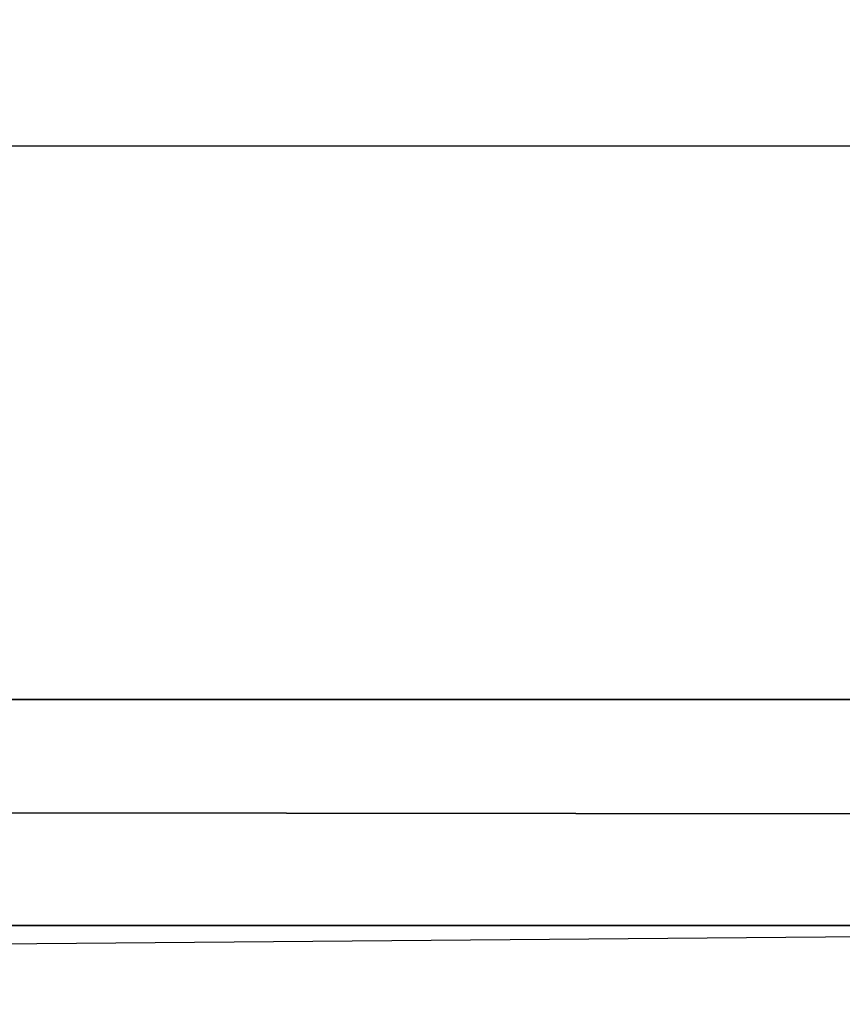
# Model space of a CAD drawing. Header units: centimetres. Extents: x -47 to 113, y -7 to 48.
# Tile 154 of 256: x -21.124 to -21.013, y 3.896 to 4.029. Entities that reach past the tile are written whole.
import ezdxf

# ---------------------------------------------------------------- set-up
doc = ezdxf.new("R2010")
doc.units = ezdxf.units.CM
doc.layers.add('AW442160', color=7, linetype='Continuous', true_color=0x1c1cb1)

msp = doc.modelspace()

# ---------------------------------------------------------------- meshes
at = {"layer": 'AW442160', "color": 154, "true_color": 0x1c59b1}
mesh = msp.add_polyface(dxfattribs=at)
corners = [(-34.43125, 45.12804, -2.4749), (-34.43125, 45.09757, -2.72303), (-34.43126, 3.90691, 2.33454), (-34.43126, 3.93737, 2.58268), (-34.43126, 3.93737, 2.58268), (-34.43126, 3.90691, 2.33454), (-7.90126, 3.9069, 2.33454), (-7.90126, 3.93737, 2.58268), (-7.90125, 45.12804, -2.4749), (-7.90125, 45.09757, -2.72303), (-34.43125, 45.09757, -2.72303), (-34.43125, 45.12804, -2.4749), (-7.90125, 45.12804, -2.4749), (-34.43125, 45.12804, -2.4749), (-34.43126, 3.93737, 2.58268), (-7.90126, 3.93737, 2.58268), (-7.90126, 3.9069, 2.33454), (-34.43126, 3.90691, 2.33454), (-34.43125, 45.09757, -2.72303), (-7.90125, 45.09757, -2.72303), (-7.90125, 45.12804, -2.4749), (-7.90126, 3.93737, 2.58268), (-7.90126, 3.9069, 2.33454), (-7.90125, 45.09757, -2.72303)]
mesh.append_faces([[corners[k] for k in face] for face in [(2, 0, 1), (0, 2, 3), (6, 4, 5), (4, 6, 7), (10, 8, 9), (8, 10, 11), (14, 12, 13), (12, 14, 15), (18, 16, 17), (16, 18, 19), (22, 20, 21), (20, 22, 23)]], dxfattribs={"color": 154})
at = {"layer": 'AW442160', "color": 173, "true_color": 0x5858e1}
mesh = msp.add_polyface(dxfattribs=at)
corners = [(-34.34711, 3.77828, 2.078), (-34.34711, 3.78802, 2.1574), (-34.54066, 3.78802, 2.1574), (-34.54066, 3.77828, 2.078), (-34.34711, 3.79569, 2.05571), (-34.34711, 4.01198, 2.02915), (-8.04066, 4.01198, 2.02915), (-8.04066, 3.77828, 2.078), (-34.54066, 3.79569, 2.05571), (-34.54066, 4.01198, 2.02915), (-34.56067, 3.79813, 2.07556), (-34.56067, 3.80788, 2.15496), (-34.56067, 4.02417, 2.1284), (-34.34711, 3.87001, 2.82509), (-34.34711, 3.87976, 2.90449), (-34.54066, 3.87976, 2.90449), (-34.54066, 3.87001, 2.82509), (-8.04066, 3.87001, 2.82509), (-34.56067, 3.88986, 2.82265), (-34.55567, 3.78559, 2.06576), (-34.55567, 3.78324, 2.07739), (-34.55192, 3.88609, 2.91505), (-34.55567, 3.88472, 2.90388), (-34.55567, 3.7963, 2.06067), (-34.55567, 4.01259, 2.03411), (-34.55567, 3.79299, 2.15679), (-34.34711, 3.78141, 2.0625), (-8.04066, 3.79569, 2.05571), (-34.54066, 3.78141, 2.0625), (-34.34711, 3.88655, 2.91877), (-34.34711, 3.90205, 2.92191), (-34.54066, 3.90205, 2.92191), (-34.54066, 3.88655, 2.91877), (-34.55567, 3.87497, 2.82448), (-8.04066, 3.88655, 2.91877), (-34.55567, 3.90144, 2.91694), (-34.56067, 3.89961, 2.90206), (-34.56067, 4.01442, 2.049), (-8.04066, 3.78141, 2.0625), (-8.04066, 3.87976, 2.90449)]
mesh.append_faces([[corners[k] for k in face] for face in [(10, 19, 20), (15, 21, 22), (10, 23, 19), (15, 32, 21)]], dxfattribs={"color": 173})
mesh.append_faces([[corners[k] for k in face] for face in [(0, 1, 2), (2, 3, 0), (4, 5, 6), (1, 0, 7), (8, 9, 5), (5, 4, 8), (10, 11, 12), (13, 14, 15), (15, 16, 13), (14, 13, 17), (2, 1, 13), (13, 16, 2), (17, 13, 1), (12, 11, 18), (8, 23, 24), (20, 3, 2), (2, 25, 20), (26, 4, 27), (28, 8, 4), (4, 26, 28), (29, 30, 31), (31, 32, 29), (33, 16, 15), (15, 22, 33), (30, 29, 34), (33, 18, 11), (11, 25, 33), (28, 19, 23), (23, 8, 28), (3, 20, 19), (19, 28, 3), (35, 21, 32), (32, 31, 35), (36, 22, 21), (21, 35, 36), (23, 10, 37), (10, 20, 25), (25, 11, 10), (0, 26, 38), (3, 28, 26), (26, 0, 3), (14, 29, 32), (32, 15, 14), (18, 33, 22), (22, 36, 18), (29, 14, 39), (16, 33, 25), (25, 2, 16)]], dxfattribs={"vtx2": -1, "color": 173})

doc.saveas('drawing.dxf')
